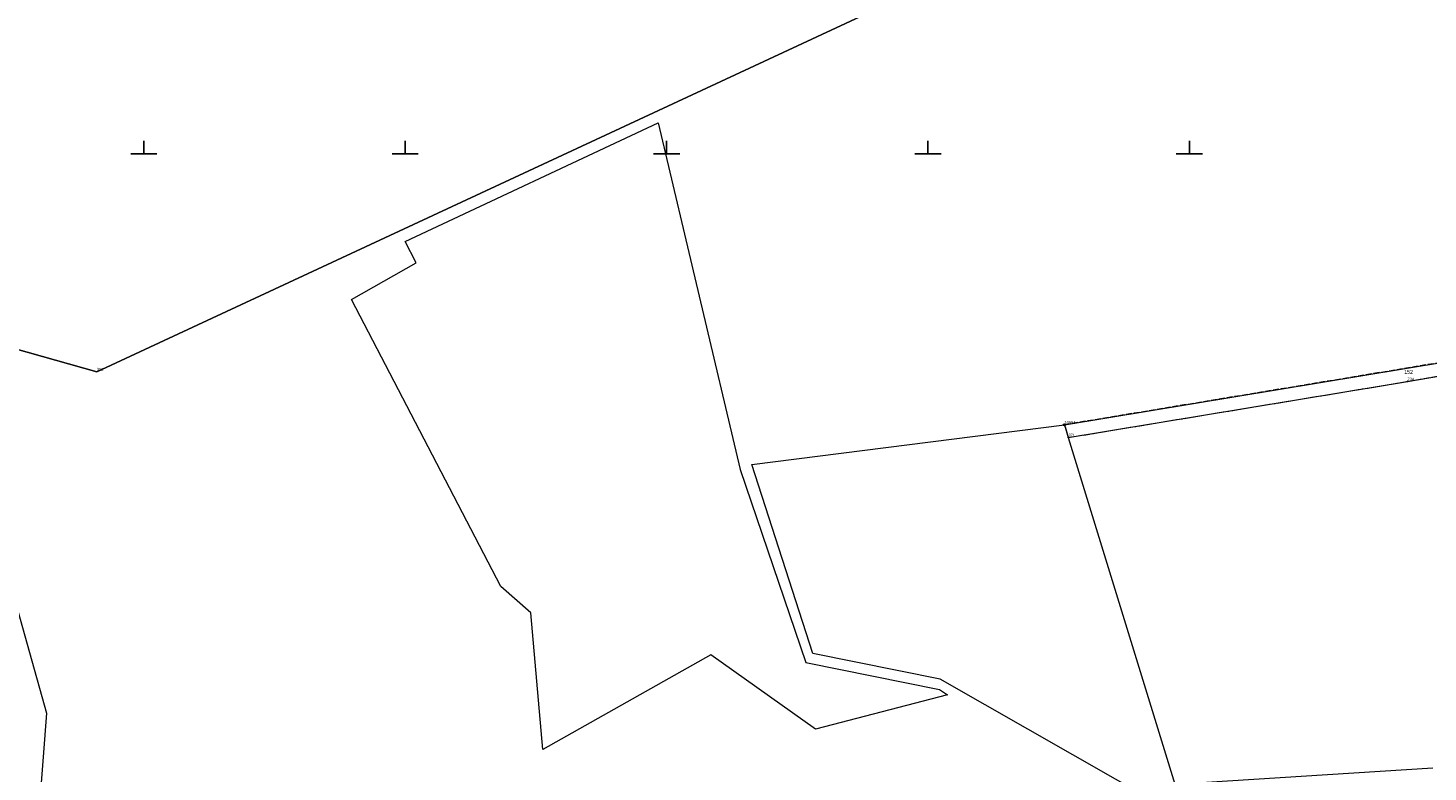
# Model space of a CAD drawing. Header units: metres. Extents: x 5548743 to 5556416, y 5707500 to 5714000.
# Tile 106 of 244: x 5552756 to 5553291, y 5710763 to 5711048. Entities that reach past the tile are written whole.
import ezdxf
from ezdxf.enums import TextEntityAlignment as Align

# ---------------------------------------------------------------- set-up
doc = ezdxf.new("R2010")
doc.units = ezdxf.units.M
doc.linetypes.add('2.25_0.75', pattern=[3, 2.25, -0.75])
doc.linetypes.add('219-1000', pattern=[0])
doc.layers.get('0').update_dxf_attribs({"color": 2, "lineweight": 5})
doc.styles.get("Standard").update_dxf_attribs({"font": 'Working1250', "width": 0.75})

# ---------------------------------------------------------------- blocks, each defined once
blk = doc.blocks.new('203')
at = {"linetype": 'Continuous', "lineweight": 0}
h = blk.add_hatch(color=0, dxfattribs=at)
edge = h.paths.add_edge_path()
edge.add_arc((0, 0), 0.09, 0, 360)
blk = doc.blocks.new('202')
at = {"color": 0, "linetype": 'Continuous', "lineweight": 0}
blk.add_circle((0, 0), 0.4, dxfattribs=at)
blk = doc.blocks.new('PIKIETAW1891')
at = {"color": 0}
blk.add_circle((0, 0), 0.09, dxfattribs=at)
blk = doc.blocks.new('RAMKA1000K')
at = {"color": 0}
for p, q in [((0, 0), (0, 5)), ((0, 0), (5, 0)), ((95, 0), (105, 0)), ((100, 0), (100, 5)), ((195, 0), (205, 0)), ((200, 0), (200, 5)), ((295, 0), (305, 0)), ((300, 0), (300, 5)), ((395, 0), (405, 0)), ((400, 0), (400, 5)), ((795, 0), (800, 0)), ((800, 0), (800, 5))]:
    blk.add_line(p, q, dxfattribs=at)

msp = doc.modelspace()

# ---------------------------------------------------------------- linework, layer by layer
at = {"layer": '218-kontur użytku gruntowego', "color": 3, "linetype": 'CONTINUOUS', "lineweight": 18, "flags": 128}
for points in [[(5552781.94, 5710916.66), (5553112.55, 5711070.64)], [(5553112.55, 5711070.64), (5552781.94, 5710916.66)], [(5552899.99, 5710966.46), (5552996.76, 5711011.94)], [(5552996.76, 5711011.94), (5553028.13, 5710879.19)], [(5552904.14, 5710958.32), (5552899.99, 5710966.46)], [(5552879.47, 5710944.35), (5552904.14, 5710958.32)], [(5552666.16, 5710949.22), (5552781.94, 5710916.66)], [(5552781.94, 5710916.66), (5552666.16, 5710949.22)], [(5552936.52, 5710834.44), (5552879.47, 5710944.35)], [(5553152.19, 5710896.34), (5553380.47, 5710934.12)], [(5552722.89, 5710927.6), (5552762.74, 5710786)], [(5553032.66, 5710881.12), (5553152.19, 5710896.34)], [(5553055.95, 5710808.83), (5553032.66, 5710881.12)], [(5553028.13, 5710879.19), (5553053.29, 5710805.41)], [(5552948.03, 5710824.33), (5552936.52, 5710834.44)], [(5552952.58, 5710772.03), (5552948.03, 5710824.33)], [(5553016.96, 5710808.24), (5552952.58, 5710772.03)], [(5553056.92, 5710779.9), (5553016.96, 5710808.24)], [(5553104.63, 5710798.98), (5553055.95, 5710808.83)], [(5553053.29, 5710805.41), (5553104.42, 5710795.01)], [(5553104.42, 5710795.01), (5553107.51, 5710792.94)], [(5553188.92, 5710750.92), (5553104.63, 5710798.98)], [(5553107.51, 5710792.94), (5553056.92, 5710779.9)], [(5552762.74, 5710786), (5552755.93, 5710697.39)]]:
    msp.add_lwpolyline(points, dxfattribs=at)
at = {"layer": '219-działka ewidencyjna', "color": 7, "linetype": '219-1000', "lineweight": 18, "flags": 128}
for points in [[(5553112.55, 5711070.64), (5552781.94, 5710916.66)], [(5552666.16, 5710949.22), (5552781.94, 5710916.66)], [(5553152.19, 5710896.34), (5553380.47, 5710934.12)], [(5553153.68, 5710891.45), (5553283.45, 5710912.91)], [(5553283.45, 5710912.91), (5553300.55, 5710915.88)], [(5553152.19, 5710896.34), (5553153.68, 5710891.45)], [(5553153.68, 5710891.45), (5553194.45, 5710758.76)], [(5553194.45, 5710758.76), (5553293.22, 5710765.09)]]:
    msp.add_lwpolyline(points, dxfattribs=at)
at = {"layer": 'jezdnia', "color": 7, "linetype": '2.25_0.75', "lineweight": 18, "flags": 128}
msp.add_lwpolyline([(5553153.68, 5710891.45), (5553283.45, 5710912.91), (5553300.55, 5710915.88), (5553303.79, 5710916.41), (5553329.31, 5710920.66), (5553371.5, 5710927.41), (5553415.08, 5710934.77), (5553466.82, 5710943.69), (5553511.75, 5710951.18), (5553511.62, 5710968.21), (5553510.42, 5711078.3), (5553505.2, 5711078.61), (5553505.58, 5710955.03), (5553380.47, 5710934.12), (5553152.19, 5710896.34)], close=True, dxfattribs=at)

# ---------------------------------------------------------------- block references
at = {"layer": '202-punkt graniczny', "color": 7, "linetype": 'CONTINUOUS', "lineweight": 18}
msp.add_blockref('202', (5553152.19, 5710896.34), dxfattribs=at)
at = {"layer": '203-punkt graniczny', "color": 7, "linetype": 'CONTINUOUS', "lineweight": 18}
for p in [(5552781.94, 5710916.66), (5553283.45, 5710912.91), (5553153.68, 5710891.45)]:
    msp.add_blockref('203', p, dxfattribs=at)
at = {"layer": 'Punkt roboczy BDOT GESUT K1', "color": 6, "linetype": 'CONTINUOUS', "lineweight": 18}
for p in [(5553283.45, 5710912.91), (5553152.19, 5710896.34), (5553153.68, 5710891.45)]:
    msp.add_blockref('PIKIETAW1891', p, dxfattribs=at)
at = {"layer": 'Wstawianie ramki sekcyjnej z opisem', "color": 7, "linetype": 'CONTINUOUS', "lineweight": 13}
for p in [(5552000, 5711000), (5552000, 5711000), (5552000, 5711000), (5552000, 5711000), (5552800, 5711000), (5552800, 5711000), (5552800, 5711000), (5552800, 5711000)]:
    msp.add_blockref('RAMKA1000K', p, dxfattribs=at)

# ---------------------------------------------------------------- texts
at = {"layer": '202-punkt graniczny-Atr103', "color": 7, "width": 0.9}
msp.add_text('10554', height=1.125, dxfattribs=at).set_placement((5553152.19, 5710896.34), align=Align.BOTTOM_LEFT)
msp.add_text('10554', height=1.125, dxfattribs=at).set_placement((5553152.19, 5710896.34), align=Align.BOTTOM_LEFT)
at = {"layer": '203-punkt graniczny-Atr103', "color": 7, "width": 0.9}
for s, p in [('391', (5552781.94, 5710916.66)), ('391', (5552781.94, 5710916.66)), ('734', (5553283.45, 5710912.91)), ('734', (5553283.45, 5710912.91)), ('371', (5553153.68, 5710891.45)), ('371', (5553153.68, 5710891.45))]:
    msp.add_text(s, height=1.125, dxfattribs=at).set_placement(p, align=Align.BOTTOM_LEFT)
at = {"layer": '211-numer działki ewidencyjnej', "color": 7, "linetype": 'CONTINUOUS', "lineweight": 18, "width": 0.79}
msp.add_text('152', height=1.5, dxfattribs=at).set_placement((5553282.21, 5710915.82))

doc.saveas('drawing.dxf')
